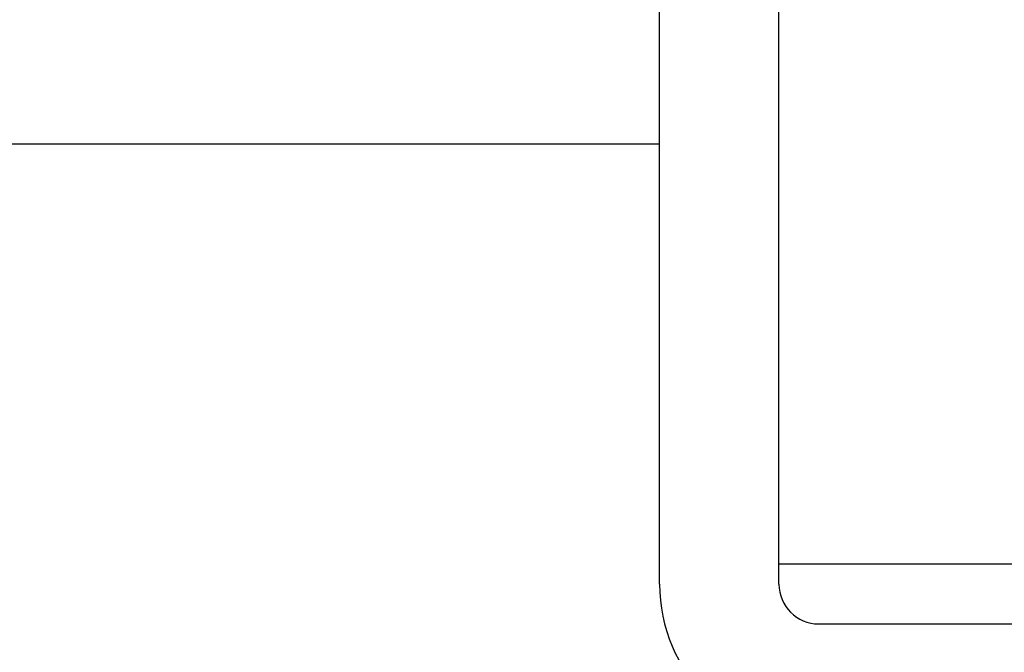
# Model space of a CAD drawing. Header units: millimetres. Extents: x 506 to 3445, y -268 to 1810.
# Tile 78 of 142: x 2387 to 2412, y 1200 to 1216. Entities that reach past the tile are written whole.
import ezdxf

# ---------------------------------------------------------------- set-up
doc = ezdxf.new("R2010")
doc.units = ezdxf.units.MM

msp = doc.modelspace()

# ---------------------------------------------------------------- linework, layer by layer
for p, q in [((2406.466, 1202.421), (2406.466, 1218.076)), ((2403.466, 1201.921), (2403.466, 1216.521)), ((2403.47, 1212.973), (2278.02, 1212.973)), ((2406.466, 1201.921), (2406.466, 1202.422)), ((2416.466, 1202.421), (2406.466, 1202.421)), ((2407.466, 1200.921), (2478.466, 1200.921))]:
    msp.add_line(p, q)
for radius in [4, 1]:
    msp.add_arc((2407.466, 1201.921), radius, 180, 270)

doc.saveas('drawing.dxf')
